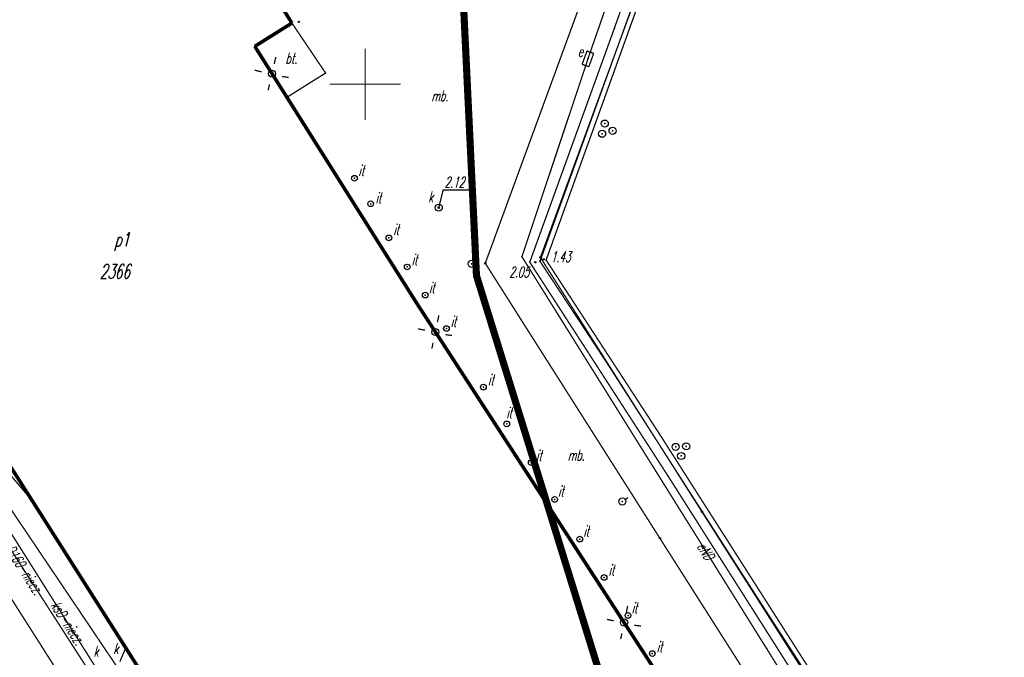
# Model space of a CAD drawing. Extents: x 6425777 to 6426103, y 6050596 to 6051176.
# Tile 20 of 72: x 6425926 to 6425995, y 6050760 to 6050805. Entities that reach past the tile are written whole.
import ezdxf

# ---------------------------------------------------------------- set-up
doc = ezdxf.new("R2010")
doc.units = 0
doc.header["$MEASUREMENT"] = 0
for name, pattern in [('BUR', [3, 2, -1]), ('GUZ', [1.5, 1, -0.5]), ('KOR', [4, 3, -1])]:
    doc.linetypes.add(name, pattern=pattern)
doc.layers.get('0').update_dxf_attribs({"linetype": 'CONTINUOUS'})
for name, color, linetype in [('203_punkt_graniczny', 7, 'CONTINUOUS'), ('218_kontur_uzytku_gruntowego', 96, 'GUZ'), ('219_dzialka_ewidencyjna', 7, 'CONTINUOUS'), ('312_budynek_ewidencyjny', 7, 'CONTINUOUS'), ('312_oznaczenie_budynku_ewidencyjnego', 7, 'CONTINUOUS'), ('312_oznaczenie_budynku_ewidencyjnego_Atr124', 7, 'CONTINUOUS'), ('449_Sciana_oporowa_rysunek', 7, 'CONTINUOUS'), ('GEO_KOM_inny_obiekt_zagospodarowania_terenu', 7, 'CONTINUOUS'), ('GEO_KOM_latarnia_na_scianie', 7, 'CONTINUOUS'), ('GEO_KOM_obszar_utwardzony', 7, 'KOR'), ('GEO_KOM_szafa_elektroenergetyczna', 1, 'CONTINUOUS'), ('Granica_Natura_2000', 70, 'BUR'), ('odboj_lub_dalba__punkt_', 7, 'CONTINUOUS'), ('poler__punkt_', 7, 'CONTINUOUS'), ('przewod_elektroenergetyczny__linia_', 1, 'CONTINUOUS'), ('przewod_elektroenergetyczny__linia__Atr1', 1, 'CONTINUOUS'), ('przewod_kanalizacyjny__linia_', 36, 'CONTINUOUS'), ('przewod_kanalizacyjny__linia__Atr1', 36, 'CONTINUOUS'), ('punkt_o_okreslonej_wysokosci__siec_kanalizacyjna_', 36, 'CONTINUOUS'), ('punkt_o_okreslonej_wysokosci__siec_kanalizacyjna__Atr2', 36, 'CONTINUOUS'), ('punkt_wysokosciowy_sztuczny', 7, 'CONTINUOUS'), ('punkt_wysokosciowy_sztuczny_Atr2', 7, 'CONTINUOUS'), ('siatka', 1, 'CONTINUOUS'), ('szafa_elektroenergetyczna__punkt_', 1, 'CONTINUOUS'), ('wlaz_kwadratowy___siec_kanalizacyjna__punkt__Atr17', 7, 'CONTINUOUS'), ('wlaz_okragly___siec_kanalizacyjna__punkt_', 7, 'CONTINUOUS'), ('wlaz_okragly___siec_kanalizacyjna__punkt__Atr17', 7, 'CONTINUOUS')]:
    doc.layers.add(name, color=color, linetype=linetype)
doc.styles.get("Standard").update_dxf_attribs({"font": 'simplex.shx', "width": 0.85})

# ---------------------------------------------------------------- blocks, each defined once
blk = doc.blocks.new('203')
at = {"color": 0, "linetype": 'Continuous'}
blk.add_circle((0, 0), 0.1, dxfattribs=at)
blk = doc.blocks.new('801')
at = {"color": 0, "linetype": 'Continuous'}
blk.add_circle((0, 0), 0.1, dxfattribs=at)

msp = doc.modelspace()

# ---------------------------------------------------------------- linework, layer by layer
at = {"color": 7}
for p in [(6425944.84, 6050804.31), (6425967.52, 6050803.94), (6425942.23, 6050802.67), (6425961.57, 6050787.49), (6425953.6, 6050784.63), (6425971.3, 6050772.44)]:
    msp.add_point(p, dxfattribs=at)
for p in [(6425965.66, 6050801.79), (6425965.67, 6050801.81), (6425943.44, 6050800.75), (6425947.208, 6050800.794), (6425944.489, 6050799.086), (6425966.844, 6050797.238), (6425966.657, 6050796.521), (6425967.395, 6050796.73), (6425949.24, 6050793.39), (6425950.38, 6050791.6), (6425955.17, 6050791.32), (6425951.66, 6050789.2), (6425961.02, 6050787.87), (6425962.29, 6050787.55), (6425962.32, 6050787.82), (6425962.72, 6050787.64), (6425952.95, 6050787.15), (6425957.48, 6050787.37), (6425958.44, 6050787.41), (6425957.822, 6050786.54), (6425954.22, 6050785.17), (6425955.71, 6050782.82), (6425954.93, 6050782.58), (6425967.05, 6050780.32), (6425958.31, 6050778.7), (6425959.95, 6050776.11), (6425970.67, 6050775.44), (6425971.834, 6050774.494), (6425972.574, 6050774.53), (6425972.219, 6050773.856), (6425961.67, 6050773.39), (6425963.32, 6050770.8), (6425968.08, 6050770.65), (6425973.68, 6050769.93), (6425965.09, 6050768.01), (6425970.72, 6050768.07), (6425966.8, 6050765.31), (6425977.61, 6050763.84), (6425968.48, 6050762.64), (6425968.21, 6050762.14), (6425970.19, 6050759.96), (6425978.21, 6050760.34)]:
    msp.add_point(p)
at = {"layer": '203_punkt_graniczny', "color": 7}
for p in [(6425962.32, 6050787.82), (6425958.44, 6050787.41), (6425973.68, 6050769.93), (6425970.72, 6050768.07)]:
    msp.add_point(p, dxfattribs=at)
at = {"layer": '218_kontur_uzytku_gruntowego', "linetype": 'GUZ', "const_width": 0.09}
for points in [[(6425958.44, 6050787.41), (6425976.05, 6050835.45)], [(6425962.32, 6050787.82), (6425979.63, 6050835.06)], [(6425954.66, 6050726.18), (6425903.19, 6050802.6)], [(6425973.68, 6050769.93), (6425962.32, 6050787.82)], [(6425970.72, 6050768.07), (6425958.44, 6050787.41)], [(6425986.05, 6050750.5), (6425973.68, 6050769.93)], [(6425983.08, 6050748.64), (6425970.72, 6050768.07)]]:
    msp.add_lwpolyline(points, dxfattribs=at)
at = {"layer": '219_dzialka_ewidencyjna', "linetype": 'Continuous', "const_width": 0.09}
for points in [[(6425976.05, 6050835.45), (6425958.44, 6050787.41)], [(6425979.63, 6050835.06), (6425962.32, 6050787.82)], [(6425954.66, 6050726.18), (6425903.19, 6050802.6)], [(6425973.68, 6050769.93), (6425962.32, 6050787.82)], [(6425970.72, 6050768.07), (6425958.44, 6050787.41)], [(6425986.05, 6050750.5), (6425973.68, 6050769.93)], [(6425983.08, 6050748.64), (6425970.72, 6050768.07)]]:
    msp.add_lwpolyline(points, dxfattribs=at)
at = {"layer": '312_budynek_ewidencyjny', "linetype": 'Continuous', "const_width": 0.25}
for points in [[(6425939.56, 6050812.69), (6425944.84, 6050804.31)], [(6425944.84, 6050804.31), (6425942.23, 6050802.67)], [(6425942.23, 6050802.67), (6425953.6, 6050784.63)], [(6425953.6, 6050784.63), (6425973.42, 6050754.11)], [(6425940.85, 6050748.25), (6425922.74, 6050776.74)]]:
    msp.add_lwpolyline(points, dxfattribs=at)
at = {"layer": '449_Sciana_oporowa_rysunek', "linetype": 'Continuous', "const_width": 0.09}
for points in [[(6426050.14, 6050648.96), (6426042.84, 6050660.65), (6426030.81, 6050679.96), (6426022.92, 6050692.53), (6426013.24, 6050707.82), (6426005.34, 6050720.24), (6425996.34, 6050734.66), (6425990.57, 6050743.84), (6425977.61, 6050763.84), (6425967.05, 6050780.32), (6425962.29, 6050787.55), (6425968.98, 6050806.04), (6425979.49, 6050835.26), (6425975.18, 6050868.54), (6425973.57, 6050878.74)], [(6426050.35, 6050649.32), (6426034.33, 6050674.85), (6426023.72, 6050691.71), (6426010.71, 6050712.28), (6425993.49, 6050739.68), (6425990.95, 6050743.82), (6425981.34, 6050758.71), (6425970.67, 6050775.44), (6425962.72, 6050787.64), (6425970.04, 6050807.95), (6425976.75, 6050826.72), (6425979.8, 6050834.98), (6425976.95, 6050856.82), (6425974.26, 6050877.14), (6425973.98, 6050878.84)], [(6426050.35, 6050649.32), (6426050.14, 6050648.96), (6426049.91, 6050648.62), (6426042.87, 6050659.46), (6426029.58, 6050680.24), (6426020.89, 6050694.21), (6426009.32, 6050712.49), (6425995.04, 6050735.21), (6425993.96, 6050736.87), (6425989.65, 6050743.81), (6425984.01, 6050752.41), (6425971.3, 6050772.44), (6425961.57, 6050787.49), (6425967.52, 6050803.94), (6425974.27, 6050823.11)]]:
    msp.add_lwpolyline(points, dxfattribs=at)
at = {"layer": 'GEO_KOM_inny_obiekt_zagospodarowania_terenu', "linetype": 'Continuous'}
for centre in [(6425949.24, 6050793.39), (6425950.38, 6050791.6), (6425951.66, 6050789.2), (6425952.95, 6050787.15), (6425954.22, 6050785.17), (6425955.71, 6050782.82), (6425958.31, 6050778.7), (6425959.95, 6050776.11), (6425961.67, 6050773.39), (6425963.32, 6050770.8), (6425965.09, 6050768.01), (6425966.8, 6050765.31), (6425968.48, 6050762.64), (6425970.19, 6050759.96)]:
    msp.add_circle(centre, 0.2, dxfattribs=at)
at = {"layer": 'GEO_KOM_latarnia_na_scianie', "linetype": 'Continuous', "const_width": 0.09}
for points in [[(6425943.595, 6050801.436), (6425943.71, 6050801.926)], [(6425942.224, 6050800.994), (6425942.714, 6050800.876)], [(6425943.261, 6050799.998), (6425943.168, 6050799.577)], [(6425944.149, 6050800.551), (6425944.606, 6050800.482)], [(6425955.178, 6050783.755), (6425955.074, 6050783.274)], [(6425954.205, 6050782.699), (6425953.708, 6050782.803)], [(6425955.643, 6050782.391), (6425956.101, 6050782.333)], [(6425954.769, 6050781.824), (6425954.681, 6050781.399)], [(6425968.459, 6050763.314), (6425968.357, 6050762.825)], [(6425967.483, 6050762.258), (6425966.994, 6050762.362)], [(6425968.927, 6050761.948), (6425969.39, 6050761.892)], [(6425968.05, 6050761.378), (6425967.959, 6050760.964)]]:
    msp.add_lwpolyline(points, dxfattribs=at)
at = {"layer": 'GEO_KOM_latarnia_na_scianie', "linetype": 'Continuous'}
for centre in [(6425943.44, 6050800.75), (6425954.93, 6050782.58), (6425968.21, 6050762.14)]:
    msp.add_circle(centre, 0.25, dxfattribs=at)
at = {"layer": 'GEO_KOM_obszar_utwardzony', "linetype": 'KOR', "const_width": 0.09}
for points in [[(6425974.27, 6050823.11), (6425967.52, 6050803.94), (6425961.57, 6050787.49), (6425971.3, 6050772.44), (6425981.523, 6050756.329), (6425981.34, 6050756.21), (6425980.81, 6050757.04), (6425971.8, 6050751.18), (6425970.98, 6050752.45), (6425971.22, 6050752.68), (6425973.42, 6050754.11), (6425953.6, 6050784.63), (6425944.489, 6050799.086), (6425947.208, 6050800.794), (6425944.84, 6050804.31), (6425939.56, 6050812.69)], [(6425898.101, 6050808.104), (6425903.117, 6050798.397), (6425910.556, 6050786.698), (6425934.041, 6050749.764), (6425946.421, 6050730.191), (6425950.642, 6050723.517), (6425956.87, 6050715.31), (6425965.57, 6050705.32), (6425971.85, 6050700.27), (6425974.46, 6050702.24), (6425979.5, 6050698.14), (6425974.075, 6050693.72), (6425973.26, 6050696.12), (6425964.64, 6050702.96), (6425957.14, 6050710.85), (6425948.718, 6050722.387), (6425936.313, 6050741.922), (6425911.541, 6050773.533), (6425897.815, 6050795.427), (6425892.531, 6050805)]]:
    msp.add_lwpolyline(points, dxfattribs=at)
msp.add_lwpolyline([(6425944.489, 6050799.086), (6425942.23, 6050802.67), (6425944.84, 6050804.31), (6425947.208, 6050800.794)], close=True, dxfattribs=at)
at = {"layer": 'Granica_Natura_2000', "linetype": 'BUR', "const_width": 0.5}
msp.add_lwpolyline([(6426048.745, 6050619.01), (6426037.867, 6050632.483), (6426026.478, 6050646.058), (6426015.381, 6050674.906), (6425968.488, 6050752.093), (6425957.822, 6050786.54), (6425955.657, 6050831.804), (6425948.357, 6050880.037), (6425946.682, 6050890.189), (6425939.527, 6050928.249), (6425947.323, 6050987.893)], dxfattribs=at)
at = {"layer": 'odboj_lub_dalba__punkt_', "linetype": 'Continuous'}
for centre in [(6425966.844, 6050797.238), (6425966.657, 6050796.521), (6425967.395, 6050796.73), (6425971.834, 6050774.494), (6425972.574, 6050774.53), (6425972.219, 6050773.856)]:
    msp.add_circle(centre, 0.25, dxfattribs=at)
at = {"layer": 'poler__punkt_', "linetype": 'Continuous', "const_width": 0.09}
for points in [[(6425957.729, 6050787.398), (6425957.976, 6050787.429)], [(6425968.285, 6050770.792), (6425968.491, 6050770.933)]]:
    msp.add_lwpolyline(points, dxfattribs=at)
at = {"layer": 'poler__punkt_', "linetype": 'Continuous'}
for centre in [(6425957.48, 6050787.37), (6425968.08, 6050770.65)]:
    msp.add_circle(centre, 0.25, dxfattribs=at)
at = {"layer": 'poler__punkt_', "color": 7}
for p in [(6425957.48, 6050787.37), (6425968.08, 6050770.65)]:
    msp.add_point(p, dxfattribs=at)
at = {"layer": 'przewod_elektroenergetyczny__linia_', "linetype": 'Continuous', "const_width": 0.09}
msp.add_lwpolyline([(6425969.19, 6050883.5), (6425970.09, 6050874.75), (6425975.71, 6050839.27), (6425975.26, 6050837.09), (6425974.04, 6050836.72), (6425975.51, 6050830.17), (6425965.67, 6050801.81), (6425961.02, 6050787.87), (6425978.21, 6050760.34), (6425988.56, 6050743.74)], dxfattribs=at)
at = {"layer": 'przewod_kanalizacyjny__linia_', "linetype": 'Continuous', "const_width": 0.09}
for points in [[(6425941.49, 6050747.63), (6425939.65, 6050746.46), (6425939.21, 6050746.51), (6425938.76, 6050746.96), (6425937.2, 6050748.41), (6425919.56, 6050775.85), (6425918.56, 6050777.43), (6425918.24, 6050777.9), (6425911.84, 6050791.55), (6425911.45, 6050791.79)], [(6425920.5, 6050777.86), (6425926.83, 6050770.41)], [(6425939.21, 6050746.51), (6425931.14, 6050758.83), (6425920.34, 6050775.94)], [(6425932.74, 6050759.39), (6425933.11, 6050760.25)]]:
    msp.add_lwpolyline(points, dxfattribs=at)
at = {"layer": 'punkt_o_okreslonej_wysokosci__siec_kanalizacyjna_', "color": 34}
msp.add_point((6425955.17, 6050791.32), dxfattribs=at)
at = {"layer": 'punkt_o_okreslonej_wysokosci__siec_kanalizacyjna__Atr2', "linetype": 'Continuous', "const_width": 0.09}
msp.add_lwpolyline([(6425955.17, 6050791.32), (6425955.482, 6050792.574), (6425957.287, 6050792.574)], dxfattribs=at)
at = {"layer": 'punkt_wysokosciowy_sztuczny', "linetype": 'Continuous'}
for centre in [(6425945.33, 6050804.39), (6425961.96, 6050787.48), (6425962.54, 6050787.69)]:
    msp.add_circle(centre, 0.045, dxfattribs=at)
at = {"layer": 'siatka', "color": 2, "linetype": 'Continuous', "const_width": 0.07}
for points in [[(6425950, 6050797.5), (6425950, 6050802.5)], [(6425947.5, 6050800), (6425952.5, 6050800)]]:
    msp.add_lwpolyline(points, dxfattribs=at)
at = {"layer": 'szafa_elektroenergetyczna__punkt_', "linetype": 'Continuous', "const_width": 0.09}
for points in [[(6425965.255, 6050801.405), (6425965.595, 6050802.345)], [(6425966.065, 6050802.175), (6425965.595, 6050802.345)], [(6425965.725, 6050801.235), (6425966.065, 6050802.175)], [(6425965.725, 6050801.235), (6425965.255, 6050801.405)]]:
    msp.add_lwpolyline(points, dxfattribs=at)
at = {"layer": 'wlaz_okragly___siec_kanalizacyjna__punkt_', "linetype": 'Continuous'}
msp.add_circle((6425955.17, 6050791.32), 0.25, dxfattribs=at)

# ---------------------------------------------------------------- block references
at = {"layer": '203_punkt_graniczny', "color": 7, "linetype": 'Continuous', "xscale": 0.5, "yscale": 0.5, "zscale": 0.5}
for p in [(6425962.32, 6050787.82), (6425958.44, 6050787.41), (6425973.68, 6050769.93), (6425970.72, 6050768.07)]:
    msp.add_blockref('203', p, dxfattribs=at)
at = {"layer": 'punkt_o_okreslonej_wysokosci__siec_kanalizacyjna_', "color": 34, "linetype": 'Continuous', "xscale": 0.5, "yscale": 0.5, "zscale": 0.5}
msp.add_blockref('801', (6425955.17, 6050791.32), dxfattribs=at)

# ---------------------------------------------------------------- texts
at = {"layer": '312_oznaczenie_budynku_ewidencyjnego', "oblique": 15, "width": 0.62}
msp.add_text('2366', height=1, dxfattribs=at).set_placement((6425931.32, 6050786.34))
at = {"layer": '312_oznaczenie_budynku_ewidencyjnego_Atr124', "oblique": 15, "width": 0.62}
msp.add_text('p1', height=1, dxfattribs=at).set_placement((6425932.353, 6050788.585))
at = {"layer": 'GEO_KOM_inny_obiekt_zagospodarowania_terenu', "oblique": 15, "width": 0.62}
for p in [(6425949.525, 6050793.565), (6425950.725, 6050791.635), (6425951.975, 6050789.405), (6425953.265, 6050787.285), (6425954.485, 6050785.315), (6425956.005, 6050782.935), (6425958.645, 6050778.845), (6425959.928, 6050776.526), (6425962.02, 6050773.519), (6425963.565, 6050771.005), (6425965.345, 6050768.195), (6425967.115, 6050765.455), (6425968.745, 6050762.795), (6425970.505, 6050760.055)]:
    msp.add_text('it', height=0.75, dxfattribs=at).set_placement(p)
at = {"layer": 'GEO_KOM_obszar_utwardzony', "oblique": 15, "width": 0.62}
for s, p in [('bt.', (6425944.39, 6050801.455)), ('mb.', (6425954.657, 6050798.815)), ('mb.', (6425964.248, 6050773.535))]:
    msp.add_text(s, height=0.75, dxfattribs=at).set_placement(p)
at = {"layer": 'GEO_KOM_szafa_elektroenergetyczna', "oblique": 15, "width": 0.62}
msp.add_text('e', height=0.75, dxfattribs=at).set_placement((6425964.952, 6050801.931))
at = {"layer": 'przewod_elektroenergetyczny__linia__Atr1', "oblique": 15, "width": 0.62}
msp.add_text('eND', height=0.75, rotation=302, dxfattribs=at).set_placement((6425973.302, 6050767.491))
at = {"layer": 'przewod_kanalizacyjny__linia__Atr1', "oblique": 15, "width": 0.62}
for s, rotation, p in [('ksD160-niecz.', 302.7, (6425924.279, 6050767.875)), ('ksD-niecz.', 302.3, (6425927.843, 6050763.349))]:
    msp.add_text(s, height=0.75, rotation=rotation, dxfattribs=at).set_placement(p)
at = {"layer": 'punkt_o_okreslonej_wysokosci__siec_kanalizacyjna__Atr2', "oblique": 15, "width": 0.62}
msp.add_text('2.12', height=0.75, dxfattribs=at).set_placement((6425955.576, 6050792.74))
at = {"layer": 'punkt_wysokosciowy_sztuczny_Atr2', "oblique": 15, "width": 0.62}
for s, p in [('1.43', (6425963.05, 6050787.49)), ('2.05', (6425960.13, 6050786.42))]:
    msp.add_text(s, height=0.75, dxfattribs=at).set_placement(p)
at = {"layer": 'wlaz_kwadratowy___siec_kanalizacyjna__punkt__Atr17', "oblique": 15, "width": 0.62}
msp.add_text('k', height=0.75, dxfattribs=at).set_placement((6425930.889, 6050759.746))
at = {"layer": 'wlaz_okragly___siec_kanalizacyjna__punkt__Atr17', "oblique": 15, "width": 0.62}
for p in [(6425954.43, 6050791.71), (6425932.293, 6050759.927)]:
    msp.add_text('k', height=0.75, dxfattribs=at).set_placement(p)

doc.saveas('drawing.dxf')
